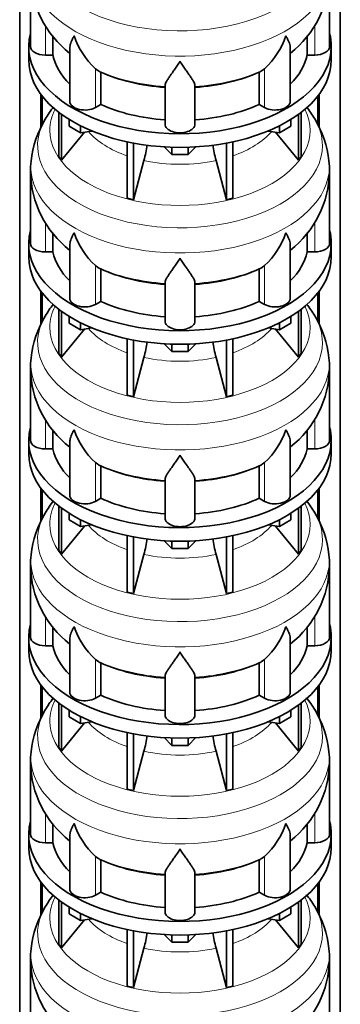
# Model space of a CAD drawing. Header units: millimetres. Extents: x 166 to 773, y -3338 to 2231.
# Tile 6 of 24: x 579 to 772, y -2731 to -2139. Entities that reach past the tile are written whole.
import ezdxf

# ---------------------------------------------------------------- set-up
doc = ezdxf.new("R2010")
doc.units = ezdxf.units.MM
doc.layers.add('LOW_134-16', color=7, linetype='Continuous')
doc.layers.add('VSI134_DIFFUSORE', color=7, linetype='Continuous')

# ---------------------------------------------------------------- blocks, each defined once
blk = doc.blocks.new('SE4')
at = {"layer": 'LOW_134-16', "color": 7, "linetype": 'Continuous', "lineweight": 35}
for p, q in [((579.14, -3070.53), (579.14, -1163.66)), ((771.99, -3070.53), (771.99, -1163.66)), ((591.89, -2184.32), (591.89, -2204.26)), ((759.24, -2184.32), (759.24, -2204.22)), ((592.64, -2185.31), (592.64, -2202.71)), ((758.49, -2185.31), (758.49, -2202.74)), ((591.89, -2302.71), (591.89, -2322.65)), ((759.24, -2302.71), (759.24, -2322.61)), ((592.64, -2303.7), (592.64, -2321.1)), ((758.49, -2303.7), (758.49, -2321.13)), ((591.89, -2421.1), (591.89, -2441.04)), ((759.24, -2421.1), (759.24, -2441)), ((592.64, -2422.09), (592.64, -2439.5)), ((758.49, -2422.09), (758.49, -2439.52)), ((591.89, -2539.49), (591.89, -2559.43)), ((759.24, -2539.49), (759.24, -2559.39)), ((592.64, -2540.48), (592.64, -2557.89)), ((758.49, -2540.48), (758.49, -2557.91)), ((591.89, -2657.89), (591.89, -2677.83)), ((759.24, -2657.89), (759.24, -2677.78)), ((592.64, -2658.88), (592.64, -2676.28)), ((758.49, -2658.88), (758.49, -2676.31))]:
    blk.add_line(p, q, dxfattribs=at)
at = {"layer": 'VSI134_DIFFUSORE', "color": 7, "linetype": 'Continuous', "lineweight": 35}
for p, q in [((585.57, -2112.45), (585.57, -2155.51)), ((765.57, -2155.51), (765.57, -2112.45)), ((599.09, -2160.7), (599.09, -2149.24)), ((752.04, -2149.25), (752.04, -2160.7)), ((584.57, -2155.51), (584.57, -2163.67)), ((609.29, -2156.41), (609.29, -2188.57)), ((741.84, -2188.57), (741.84, -2156.43)), ((766.57, -2163.67), (766.57, -2155.51)), ((594.57, -2160.7), (599.09, -2160.7)), ((752.04, -2160.7), (756.57, -2160.7)), ((626.08, -2169.95), (624.65, -2168.9)), ((627.86, -2190.4), (627.86, -2170.92)), ((723.28, -2170.92), (723.28, -2190.4)), ((726.48, -2168.9), (725.06, -2169.95)), ((666.57, -2202.27), (666.57, -2178.92)), ((684.57, -2202.27), (684.57, -2178.92)), ((602.74, -2195.17), (602.74, -2221.85)), ((624.65, -2192.25), (627.86, -2190.4)), ((723.28, -2190.4), (726.48, -2192.25)), ((748.39, -2195.17), (748.39, -2221.85)), ((604.27, -2196.32), (604.27, -2223.98)), ((608.81, -2203.43), (608.81, -2199.38)), ((742.32, -2203.43), (742.32, -2199.38)), ((746.86, -2196.32), (746.86, -2223.98)), ((604.27, -2223.98), (618.13, -2207.07)), ((615.75, -2207.44), (608.81, -2203.43)), ((615.75, -2207.44), (615.75, -2203.26)), ((622.57, -2206.38), (615.75, -2207.44)), ((735.38, -2207.44), (728.56, -2206.38)), ((733, -2207.07), (746.86, -2223.98)), ((735.38, -2207.44), (735.38, -2203.26)), ((742.32, -2203.43), (735.38, -2207.44)), ((643.87, -2212.92), (643.87, -2246.85)), ((647.56, -2213.66), (647.56, -2247.73)), ((703.57, -2213.66), (703.57, -2247.73)), ((707.26, -2212.92), (707.26, -2246.85)), ((670.66, -2220.57), (666.01, -2215.92)), ((670.66, -2220.57), (670.66, -2216.13)), ((685.12, -2215.92), (680.47, -2220.57)), ((680.47, -2220.57), (680.47, -2216.13)), ((602.74, -2221.85), (604.27, -2223.98)), ((647.56, -2247.73), (653.84, -2224.11)), ((680.47, -2220.57), (670.66, -2220.57)), ((697.29, -2224.11), (703.57, -2247.73)), ((746.86, -2223.98), (748.39, -2221.85)), ((585.57, -2230.84), (585.57, -2273.9)), ((765.57, -2273.9), (765.57, -2230.84)), ((643.87, -2246.85), (647.56, -2247.73)), ((703.57, -2247.73), (707.26, -2246.85)), ((599.09, -2279.09), (599.09, -2267.64)), ((752.04, -2267.64), (752.04, -2279.09)), ((584.57, -2273.9), (584.57, -2282.06)), ((609.29, -2274.8), (609.29, -2306.97)), ((741.84, -2306.97), (741.84, -2274.83)), ((766.57, -2282.06), (766.57, -2273.9)), ((594.57, -2279.09), (599.09, -2279.09)), ((752.04, -2279.09), (756.57, -2279.09)), ((626.08, -2288.34), (624.65, -2287.29)), ((627.86, -2308.79), (627.86, -2289.31)), ((723.28, -2289.31), (723.28, -2308.79)), ((726.48, -2287.29), (725.06, -2288.34)), ((666.57, -2320.66), (666.57, -2297.32)), ((684.57, -2320.66), (684.57, -2297.32)), ((602.74, -2313.56), (602.74, -2340.24)), ((624.65, -2310.64), (627.86, -2308.79)), ((723.28, -2308.79), (726.48, -2310.64)), ((748.39, -2313.56), (748.39, -2340.24)), ((604.27, -2314.71), (604.27, -2342.38)), ((608.81, -2321.82), (608.81, -2317.77)), ((742.32, -2321.82), (742.32, -2317.77)), ((746.86, -2314.71), (746.86, -2342.38)), ((604.27, -2342.38), (618.13, -2325.46)), ((615.75, -2325.83), (608.81, -2321.82)), ((615.75, -2325.83), (615.75, -2321.66)), ((622.57, -2324.77), (615.75, -2325.83)), ((735.38, -2325.83), (728.56, -2324.77)), ((733, -2325.46), (746.86, -2342.38)), ((735.38, -2325.83), (735.38, -2321.66)), ((742.32, -2321.82), (735.38, -2325.83)), ((643.87, -2331.31), (643.87, -2365.24)), ((647.56, -2332.05), (647.56, -2366.12)), ((703.57, -2332.05), (703.57, -2366.12)), ((707.26, -2331.31), (707.26, -2365.24)), ((670.66, -2338.96), (666.01, -2334.31)), ((670.66, -2338.96), (670.66, -2334.53)), ((685.12, -2334.31), (680.47, -2338.96)), ((680.47, -2338.96), (680.47, -2334.53)), ((602.74, -2340.24), (604.27, -2342.38)), ((647.56, -2366.12), (653.84, -2342.5)), ((680.47, -2338.96), (670.66, -2338.96)), ((697.29, -2342.5), (703.57, -2366.12)), ((746.86, -2342.38), (748.39, -2340.24)), ((585.57, -2349.23), (585.57, -2392.29)), ((765.57, -2392.29), (765.57, -2349.23)), ((643.87, -2365.24), (647.56, -2366.12)), ((703.57, -2366.12), (707.26, -2365.24)), ((599.09, -2397.49), (599.09, -2386.03)), ((752.04, -2386.04), (752.04, -2397.49)), ((584.57, -2392.29), (584.57, -2400.45)), ((609.29, -2393.19), (609.29, -2425.36)), ((741.84, -2425.36), (741.84, -2393.22)), ((766.57, -2400.45), (766.57, -2392.29)), ((594.57, -2397.49), (599.09, -2397.49)), ((752.04, -2397.49), (756.57, -2397.49)), ((626.08, -2406.74), (624.65, -2405.69)), ((627.86, -2427.18), (627.86, -2407.71)), ((723.28, -2407.71), (723.28, -2427.18)), ((726.48, -2405.69), (725.06, -2406.74)), ((666.57, -2439.06), (666.57, -2415.71)), ((684.57, -2439.06), (684.57, -2415.71)), ((602.74, -2431.96), (602.74, -2458.63)), ((624.65, -2429.03), (627.86, -2427.18)), ((723.28, -2427.18), (726.48, -2429.03)), ((748.39, -2431.96), (748.39, -2458.63)), ((604.27, -2433.1), (604.27, -2460.77)), ((608.81, -2440.21), (608.81, -2436.16)), ((742.32, -2440.21), (742.32, -2436.16)), ((746.86, -2433.1), (746.86, -2460.77)), ((604.27, -2460.77), (618.13, -2443.85)), ((615.75, -2444.22), (608.81, -2440.21)), ((615.75, -2444.22), (615.75, -2440.05)), ((622.57, -2443.17), (615.75, -2444.22)), ((735.38, -2444.22), (728.56, -2443.17)), ((733, -2443.85), (746.86, -2460.77)), ((735.38, -2444.22), (735.38, -2440.05)), ((742.32, -2440.21), (735.38, -2444.22)), ((643.87, -2449.7), (643.87, -2483.63)), ((647.56, -2450.44), (647.56, -2484.51)), ((703.57, -2450.44), (703.57, -2484.51)), ((707.26, -2449.7), (707.26, -2483.63)), ((670.66, -2457.35), (666.01, -2452.7)), ((670.66, -2457.35), (670.66, -2452.92)), ((685.12, -2452.7), (680.47, -2457.35)), ((680.47, -2457.35), (680.47, -2452.92)), ((602.74, -2458.63), (604.27, -2460.77)), ((647.56, -2484.51), (653.84, -2460.9)), ((680.47, -2457.35), (670.66, -2457.35)), ((697.29, -2460.9), (703.57, -2484.51)), ((746.86, -2460.77), (748.39, -2458.63)), ((585.57, -2467.63), (585.57, -2510.68)), ((765.57, -2510.68), (765.57, -2467.63)), ((643.87, -2483.63), (647.56, -2484.51)), ((703.57, -2484.51), (707.26, -2483.63)), ((599.09, -2515.88), (599.09, -2504.42)), ((752.04, -2504.43), (752.04, -2515.88)), ((584.57, -2510.68), (584.57, -2518.85)), ((609.29, -2511.59), (609.29, -2543.75)), ((741.84, -2543.75), (741.84, -2511.61)), ((766.57, -2518.85), (766.57, -2510.68)), ((594.57, -2515.88), (599.09, -2515.88)), ((752.04, -2515.88), (756.57, -2515.88)), ((626.08, -2525.13), (624.65, -2524.08)), ((627.86, -2545.58), (627.86, -2526.1)), ((723.28, -2526.1), (723.28, -2545.58)), ((726.48, -2524.08), (725.06, -2525.13)), ((666.57, -2557.45), (666.57, -2534.1)), ((684.57, -2557.45), (684.57, -2534.1)), ((602.74, -2550.35), (602.74, -2577.03)), ((624.65, -2547.42), (627.86, -2545.58)), ((723.28, -2545.58), (726.48, -2547.42)), ((748.39, -2550.35), (748.39, -2577.03)), ((604.27, -2551.49), (604.27, -2579.16)), ((608.81, -2558.61), (608.81, -2554.55)), ((742.32, -2558.61), (742.32, -2554.55)), ((746.86, -2551.49), (746.86, -2579.16)), ((604.27, -2579.16), (618.13, -2562.25)), ((615.75, -2562.61), (608.81, -2558.61)), ((615.75, -2562.61), (615.75, -2558.44)), ((622.57, -2561.56), (615.75, -2562.61)), ((735.38, -2562.61), (728.56, -2561.56)), ((733, -2562.25), (746.86, -2579.16)), ((735.38, -2562.61), (735.38, -2558.44)), ((742.32, -2558.61), (735.38, -2562.61)), ((643.87, -2568.1), (643.87, -2602.02)), ((647.56, -2568.84), (647.56, -2602.91)), ((703.57, -2568.84), (703.57, -2602.91)), ((707.26, -2568.1), (707.26, -2602.02)), ((670.66, -2575.75), (666.01, -2571.09)), ((670.66, -2575.75), (670.66, -2571.31)), ((685.12, -2571.09), (680.47, -2575.75)), ((680.47, -2575.75), (680.47, -2571.31)), ((602.74, -2577.03), (604.27, -2579.16)), ((647.56, -2602.91), (653.84, -2579.29)), ((680.47, -2575.75), (670.66, -2575.75)), ((697.29, -2579.29), (703.57, -2602.91)), ((746.86, -2579.16), (748.39, -2577.03)), ((585.57, -2586.02), (585.57, -2629.07)), ((765.57, -2629.07), (765.57, -2586.02)), ((643.87, -2602.02), (647.56, -2602.91)), ((703.57, -2602.91), (707.26, -2602.02)), ((599.09, -2634.27), (599.09, -2622.81)), ((752.04, -2622.82), (752.04, -2634.27)), ((584.57, -2629.07), (584.57, -2637.24)), ((609.29, -2629.98), (609.29, -2662.14)), ((741.84, -2662.14), (741.84, -2630)), ((766.57, -2637.24), (766.57, -2629.07)), ((594.57, -2634.27), (599.09, -2634.27)), ((752.04, -2634.27), (756.57, -2634.27)), ((626.08, -2643.52), (624.65, -2642.47)), ((627.86, -2663.97), (627.86, -2644.49)), ((723.28, -2644.49), (723.28, -2663.97)), ((726.48, -2642.47), (725.06, -2643.52)), ((666.57, -2675.84), (666.57, -2652.49)), ((684.57, -2675.84), (684.57, -2652.49)), ((602.74, -2668.74), (602.74, -2695.42)), ((624.65, -2665.82), (627.86, -2663.97)), ((723.28, -2663.97), (726.48, -2665.82)), ((748.39, -2668.74), (748.39, -2695.42)), ((604.27, -2669.89), (604.27, -2697.55)), ((608.81, -2677), (608.81, -2672.94)), ((742.32, -2677), (742.32, -2672.94)), ((746.86, -2669.89), (746.86, -2697.55)), ((604.27, -2697.55), (618.13, -2680.64)), ((615.75, -2681.01), (608.81, -2677)), ((615.75, -2681.01), (615.75, -2676.83)), ((622.57, -2679.95), (615.75, -2681.01)), ((735.38, -2681.01), (728.56, -2679.95)), ((733, -2680.64), (746.86, -2697.55)), ((735.38, -2681.01), (735.38, -2676.83)), ((742.32, -2677), (735.38, -2681.01)), ((643.87, -2686.49), (643.87, -2720.42)), ((647.56, -2687.23), (647.56, -2721.3)), ((703.57, -2687.23), (703.57, -2721.3)), ((707.26, -2686.49), (707.26, -2720.42)), ((670.66, -2694.14), (666.01, -2689.49)), ((670.66, -2694.14), (670.66, -2689.7)), ((685.12, -2689.49), (680.47, -2694.14)), ((680.47, -2694.14), (680.47, -2689.7)), ((602.74, -2695.42), (604.27, -2697.55)), ((647.56, -2721.3), (653.84, -2697.68)), ((680.47, -2694.14), (670.66, -2694.14)), ((697.29, -2697.68), (703.57, -2721.3)), ((746.86, -2697.55), (748.39, -2695.42)), ((585.57, -2704.41), (585.57, -2747.47)), ((765.57, -2747.47), (765.57, -2704.41)), ((643.87, -2720.42), (647.56, -2721.3)), ((703.57, -2721.3), (707.26, -2720.42))]:
    blk.add_line(p, q, dxfattribs=at)
at = {"layer": 'VSI134_DIFFUSORE', "color": 4, "linetype": 'Continuous', "lineweight": 9}
for p, q in [((594.57, -2160.7), (594.57, -2142.9)), ((756.57, -2160.7), (756.57, -2142.91)), ((624.65, -2192.25), (624.65, -2168.9)), ((726.48, -2192.25), (726.48, -2168.9)), ((594.57, -2279.09), (594.57, -2261.29)), ((756.57, -2279.09), (756.57, -2261.3)), ((624.65, -2310.64), (624.65, -2287.29)), ((726.48, -2310.64), (726.48, -2287.29)), ((594.57, -2397.49), (594.57, -2379.68)), ((756.57, -2397.49), (756.57, -2379.69)), ((624.65, -2429.03), (624.65, -2405.69)), ((726.48, -2429.03), (726.48, -2405.69)), ((594.57, -2515.88), (594.57, -2498.07)), ((756.57, -2515.88), (756.57, -2498.08)), ((624.65, -2547.42), (624.65, -2524.08)), ((726.48, -2547.42), (726.48, -2524.08)), ((594.57, -2634.27), (594.57, -2616.47)), ((756.57, -2634.27), (756.57, -2616.47)), ((624.65, -2665.82), (624.65, -2642.47)), ((726.48, -2665.82), (726.48, -2642.47))]:
    blk.add_line(p, q, dxfattribs=at)
at = {"layer": 'VSI134_DIFFUSORE', "color": 7, "linetype": 'Continuous', "lineweight": 35}
for centre, radius, start, end in [((646.88, -2111.27), 61.28, 181.31393, 231.99734), ((704.42, -2111.41), 61.06, 307.95465, 359.01897), ((657.15, -2133.94), 47.73, 198.63732, 227.08568), ((693.98, -2133.94), 47.73, 312.91434, 341.36277), ((633.99, -2157.56), 14.7, 237.45087, 245.35655), ((717.15, -2157.56), 14.7, 294.64345, 302.54913), ((653.64, -2234.05), 68.62, 142.13964, 149.54128), ((696.03, -2235.38), 70.59, 30.92645, 37.90303), ((647.28, -2231.06), 61.62, 148.94148, 173.80604), ((704.26, -2230.71), 61.14, 5.92557, 31.17693), ((564, -2199.8), 93.08, 344.85704, 350.81094), ((785.82, -2200.01), 91.75, 189.18097, 195.23149), ((623.08, -2230.02), 37.48, 171.39319, 181.60627), ((738.72, -2229.24), 26.8, 356.563, 10.38276), ((646.88, -2229.67), 61.28, 181.31393, 231.99734), ((704.42, -2229.8), 61.06, 307.95465, 359.01897), ((657.15, -2252.34), 47.73, 198.63732, 227.08568), ((693.98, -2252.34), 47.73, 312.91434, 341.36277), ((633.99, -2275.95), 14.7, 237.45087, 245.35655), ((717.15, -2275.95), 14.7, 294.64345, 302.54913), ((653.64, -2352.44), 68.62, 142.4181, 149.54128), ((696.03, -2353.77), 70.59, 30.92645, 37.90303), ((647.28, -2349.45), 61.62, 148.94148, 173.80604), ((704.26, -2349.1), 61.14, 5.92557, 31.17693), ((564, -2318.19), 93.08, 344.85704, 350.81094), ((785.82, -2318.4), 91.75, 189.18097, 195.23149), ((623.08, -2348.41), 37.48, 171.39319, 181.60627), ((738.72, -2347.63), 26.8, 356.563, 10.38276), ((646.88, -2348.06), 61.28, 181.31393, 231.99734), ((704.42, -2348.19), 61.06, 307.95465, 359.01897), ((657.15, -2370.73), 47.73, 198.63732, 227.08568), ((693.98, -2370.73), 47.73, 312.91434, 341.36277), ((633.99, -2394.34), 14.7, 237.45087, 245.35655), ((717.15, -2394.34), 14.7, 294.64345, 302.54913), ((653.64, -2470.84), 68.62, 142.13964, 149.54128), ((696.03, -2472.16), 70.59, 30.92645, 37.90303), ((647.28, -2467.84), 61.62, 148.94148, 173.80604), ((704.26, -2467.49), 61.14, 5.92557, 31.17693), ((564, -2436.58), 93.08, 344.85704, 350.81094), ((785.82, -2436.79), 91.75, 189.18097, 195.23149), ((623.08, -2466.81), 37.48, 171.39319, 181.60627), ((738.72, -2466.02), 26.8, 356.563, 10.38276), ((646.88, -2466.45), 61.28, 181.31393, 231.99734), ((704.42, -2466.58), 61.06, 307.95465, 359.01897), ((657.15, -2489.12), 47.73, 198.63732, 227.08568), ((693.98, -2489.12), 47.73, 312.91434, 341.36277), ((633.99, -2512.74), 14.7, 237.45087, 245.35655), ((717.15, -2512.74), 14.7, 294.64345, 302.54913), ((653.64, -2589.23), 68.62, 142.4181, 149.54128), ((696.03, -2590.55), 70.59, 30.92645, 38.04044), ((647.28, -2586.23), 61.62, 148.94148, 173.80604), ((704.26, -2585.89), 61.14, 5.92557, 31.17693), ((564, -2554.97), 93.08, 344.85704, 350.81094), ((785.82, -2555.18), 91.75, 189.18097, 195.23149), ((623.08, -2585.2), 37.48, 171.39319, 181.60627), ((738.72, -2584.41), 26.8, 356.563, 10.38276), ((646.88, -2584.84), 61.28, 181.31393, 231.99734), ((704.42, -2584.98), 61.06, 307.95465, 359.01897), ((657.15, -2607.51), 47.73, 198.63732, 227.08568), ((693.98, -2607.51), 47.73, 312.91434, 341.36277), ((633.99, -2631.13), 14.7, 237.45087, 245.35655), ((717.15, -2631.13), 14.7, 294.64345, 302.54913), ((653.64, -2707.62), 68.62, 142.4181, 149.54128), ((696.03, -2708.95), 70.59, 30.92645, 38.04044), ((647.28, -2704.63), 61.62, 148.94148, 173.80604), ((704.26, -2704.28), 61.14, 5.92557, 31.17693), ((564, -2673.37), 93.08, 344.85704, 350.81094), ((785.82, -2673.57), 91.75, 189.18097, 195.23149), ((623.08, -2703.59), 37.48, 171.39319, 181.60627), ((738.72, -2702.81), 26.8, 356.563, 10.38276), ((646.88, -2703.23), 61.28, 181.31393, 231.99734), ((704.42, -2703.37), 61.06, 307.95465, 359.01897)]:
    blk.add_arc(centre, radius, start, end, dxfattribs=at)
at = {"layer": 'VSI134_DIFFUSORE', "color": 4, "linetype": 'Continuous', "lineweight": 9}
for centre, major_axis, start_param, end_param in [((675.57, -2096.73), (85.67, 0), 2.814744, 6.283185), ((675.57, -2109.49), (-89.83, 0), 0, 3.208925), ((675.57, -2134.03), (-79.5, 0), 0.898849, 1.457346), ((675.57, -2134.03), (79.5, 0), 4.82584, 5.384336), ((675.57, -2205.93), (-78.3, 0), 0, 3.425204), ((675.57, -2205.93), (-78.3, 0), 5.999574, 6.283185), ((675.57, -2215.12), (85.67, 0), 2.814744, 6.283185), ((675.57, -2215.12), (85.67, 0), 0, 0.328778), ((675.57, -2190.81), (-61.63, 0), 0.463231, 1.030574), ((675.57, -2190.81), (61.63, 0), 5.252612, 5.819954), ((675.57, -2227.88), (-89.83, 0), 0, 3.208925), ((675.57, -2227.88), (-89.83, 0), 6.216038, 6.283185), ((675.57, -2190.81), (-61.63, 0), 1.210556, 1.931037), ((675.57, -2252.42), (-79.5, 0), 0.898849, 1.457346), ((675.57, -2252.42), (79.5, 0), 4.82584, 5.384336), ((675.57, -2324.32), (-78.3, 0), 0, 3.425204), ((675.57, -2324.32), (-78.3, 0), 5.999574, 6.283185), ((675.57, -2333.52), (85.67, 0), 2.814744, 6.283185), ((675.57, -2333.52), (85.67, 0), 0, 0.328778), ((675.57, -2309.21), (-61.63, 0), 0.463231, 1.030574), ((675.57, -2309.21), (61.63, 0), 5.252612, 5.819954), ((675.57, -2346.27), (-89.83, 0), 0, 3.208925), ((675.57, -2346.27), (-89.83, 0), 6.216038, 6.283185), ((675.57, -2309.21), (-61.63, 0), 1.210556, 1.931037), ((675.57, -2370.82), (-79.5, 0), 0.898849, 1.457346), ((675.57, -2370.82), (79.5, 0), 4.82584, 5.384336), ((675.57, -2442.72), (-78.3, 0), 0, 3.425204), ((675.57, -2442.72), (-78.3, 0), 5.999574, 6.283185), ((675.57, -2451.91), (85.67, 0), 2.814744, 6.283185), ((675.57, -2451.91), (85.67, 0), 0, 0.328778), ((675.57, -2427.6), (-61.63, 0), 0.463231, 1.030574), ((675.57, -2427.6), (61.63, 0), 5.252612, 5.819954), ((675.57, -2464.66), (-89.83, 0), 0, 3.208925), ((675.57, -2464.66), (-89.83, 0), 6.216038, 6.283185), ((675.57, -2427.6), (-61.63, 0), 1.210556, 1.931037), ((675.57, -2489.21), (-79.5, 0), 0.898849, 1.457346), ((675.57, -2489.21), (79.5, 0), 4.82584, 5.384336), ((675.57, -2561.11), (-78.3, 0), 0, 3.425204), ((675.57, -2561.11), (-78.3, 0), 5.999574, 6.283185), ((675.57, -2570.3), (85.67, 0), 2.814744, 6.283185), ((675.57, -2570.3), (85.67, 0), 0, 0.328778), ((675.57, -2545.99), (-61.63, 0), 0.463231, 1.030574), ((675.57, -2545.99), (61.63, 0), 5.252612, 5.819954), ((675.57, -2583.06), (-89.83, 0), 0, 3.208925), ((675.57, -2583.06), (-89.83, 0), 6.216038, 6.283185), ((675.57, -2545.99), (-61.63, 0), 1.210556, 1.931037), ((675.57, -2607.6), (-79.5, 0), 0.898849, 1.457346), ((675.57, -2607.6), (79.5, 0), 4.82584, 5.384336), ((675.57, -2679.5), (-78.3, 0), 0, 3.425204), ((675.57, -2679.5), (-78.3, 0), 5.999574, 6.283185), ((675.57, -2688.69), (85.67, 0), 2.814744, 6.283185), ((675.57, -2688.69), (85.67, 0), 0, 0.328778), ((675.57, -2664.38), (-61.63, 0), 0.463231, 1.030574), ((675.57, -2664.38), (61.63, 0), 5.252612, 5.819954), ((675.57, -2701.45), (-89.83, 0), 0, 3.208925), ((675.57, -2701.45), (-89.83, 0), 6.216038, 6.283185), ((675.57, -2664.38), (-61.63, 0), 1.210556, 1.931037)]:
    blk.add_ellipse(centre, major_axis=major_axis, ratio=0.57735, start_param=start_param, end_param=end_param, dxfattribs=at)
at = {"layer": 'VSI134_DIFFUSORE', "color": 7, "linetype": 'Continuous', "lineweight": 35}
for centre, major_axis, start_param, end_param in [((675.57, -2155.51), (91, 0), 2.993207, 6.283185), ((675.57, -2155.51), (91, 0), 0, 0.148386), ((594.57, -2155.51), (9, 0), 3.141593, 4.712389), ((756.57, -2155.51), (-9, 0), 1.570796, 3.141593), ((675.57, -2163.67), (-91, 0), 0, 3.141593), ((675.57, -2155.51), (-77, 0), 0.117151, 0.534109), ((675.57, -2155.51), (77, 0), 5.749077, 6.166034), ((675.57, -2136.03), (-77, 0), 0.902549, 1.453645), ((675.57, -2136.03), (77, 0), 4.82954, 5.380636), ((618.29, -2188.57), (9, 0), 3.141593, 5.497787), ((732.84, -2188.57), (-9, 0), 0.785398, 3.141593), ((675.57, -2155.51), (-77, 0), 0.902549, 1.453645), ((675.57, -2155.51), (77, 0), 4.82954, 5.380636), ((675.57, -2202.27), (-9, 0), 0, 3.141593), ((675.57, -2273.9), (91, 0), 2.993207, 6.283185), ((675.57, -2273.9), (91, 0), 0, 0.148386), ((594.57, -2273.9), (9, 0), 3.141593, 4.712389), ((756.57, -2273.9), (-9, 0), 1.570796, 3.141593), ((675.57, -2282.06), (-91, 0), 0, 3.141593), ((675.57, -2273.9), (-77, 0), 0.117151, 0.534109), ((675.57, -2273.9), (77, 0), 5.749077, 6.166034), ((675.57, -2254.42), (-77, 0), 0.902549, 1.453645), ((675.57, -2254.42), (77, 0), 4.82954, 5.380636), ((618.29, -2306.97), (9, 0), 3.141593, 5.497787), ((732.84, -2306.97), (-9, 0), 0.785398, 3.141593), ((675.57, -2273.9), (-77, 0), 0.902549, 1.453645), ((675.57, -2273.9), (77, 0), 4.82954, 5.380636), ((675.57, -2320.66), (-9, 0), 0, 3.141593), ((675.57, -2392.29), (91, 0), 2.993207, 6.283185), ((675.57, -2392.29), (91, 0), 0, 0.148386), ((594.57, -2392.29), (9, 0), 3.141593, 4.712389), ((756.57, -2392.29), (-9, 0), 1.570796, 3.141593), ((675.57, -2400.45), (-91, 0), 0, 3.141593), ((675.57, -2392.29), (-77, 0), 0.117151, 0.534109), ((675.57, -2392.29), (77, 0), 5.749077, 6.166034), ((675.57, -2372.81), (-77, 0), 0.902549, 1.453645), ((675.57, -2372.81), (77, 0), 4.82954, 5.380636), ((618.29, -2425.36), (9, 0), 3.141593, 5.497787), ((732.84, -2425.36), (-9, 0), 0.785398, 3.141593), ((675.57, -2392.29), (-77, 0), 0.902549, 1.453645), ((675.57, -2392.29), (77, 0), 4.82954, 5.380636), ((675.57, -2439.06), (-9, 0), 0, 3.141593), ((675.57, -2510.68), (91, 0), 2.993207, 6.283185), ((675.57, -2510.68), (91, 0), 0, 0.148386), ((594.57, -2510.68), (9, 0), 3.141593, 4.712389), ((756.57, -2510.68), (-9, 0), 1.570796, 3.141593), ((675.57, -2518.85), (-91, 0), 0, 3.141593), ((675.57, -2510.68), (-77, 0), 0.117151, 0.534109), ((675.57, -2510.68), (77, 0), 5.749077, 6.166034), ((675.57, -2491.2), (-77, 0), 0.902549, 1.453645), ((675.57, -2491.2), (77, 0), 4.82954, 5.380636), ((618.29, -2543.75), (9, 0), 3.141593, 5.497787), ((732.84, -2543.75), (-9, 0), 0.785398, 3.141593), ((675.57, -2510.68), (-77, 0), 0.902549, 1.453645), ((675.57, -2510.68), (77, 0), 4.82954, 5.380636), ((675.57, -2557.45), (-9, 0), 0, 3.141593), ((675.57, -2629.07), (91, 0), 2.993207, 6.283185), ((675.57, -2629.07), (91, 0), 0, 0.148386), ((594.57, -2629.07), (9, 0), 3.141593, 4.712389), ((756.57, -2629.07), (-9, 0), 1.570796, 3.141593), ((675.57, -2637.24), (-91, 0), 0, 3.141593), ((675.57, -2629.07), (-77, 0), 0.117151, 0.534109), ((675.57, -2629.07), (77, 0), 5.749077, 6.166034), ((675.57, -2609.6), (-77, 0), 0.902549, 1.453645), ((675.57, -2609.6), (77, 0), 4.82954, 5.380636), ((618.29, -2662.14), (9, 0), 3.141593, 5.497787), ((732.84, -2662.14), (-9, 0), 0.785398, 3.141593), ((675.57, -2629.07), (-77, 0), 0.902549, 1.453645), ((675.57, -2629.07), (77, 0), 4.82954, 5.380636), ((675.57, -2675.84), (-9, 0), 0, 3.141593)]:
    blk.add_ellipse(centre, major_axis=major_axis, ratio=0.57735, start_param=start_param, end_param=end_param, dxfattribs=at)
for points, knots in [([(609.29, -2156.43), (609.29, -2156.27), (609.3, -2156.11), (609.38, -2154.93), (609.67, -2153.88), (610.34, -2152.21), (610.6, -2151.63), (611.06, -2150.74), (611.22, -2150.44), (611.47, -2149.98), (611.6, -2149.75), (611.74, -2149.51), (611.83, -2149.36), (611.88, -2149.28), (611.93, -2149.2)], [0.4600931, 0.4600931, 0.4600931, 0.4600931, 0.5, 0.5, 0.75, 0.75, 0.875, 0.875, 0.9375, 0.9375, 0.96875, 0.984375, 0.984375, 1, 1, 1, 1]), ([(741.84, -2156.45), (741.84, -2156.29), (741.84, -2156.13), (741.79, -2155.47), (741.7, -2154.96), (741.43, -2153.9), (741.25, -2153.35), (740.8, -2152.22), (740.53, -2151.64), (740.08, -2150.75), (739.92, -2150.45), (739.66, -2149.98), (739.57, -2149.83), (739.39, -2149.51), (739.3, -2149.36), (739.21, -2149.2)], [0.4604904, 0.4604904, 0.4604904, 0.4604904, 0.5, 0.5, 0.625, 0.625, 0.75, 0.75, 0.875, 0.875, 0.9375, 0.9375, 0.96875, 0.96875, 1, 1, 1, 1]), ([(675.57, -2164.42), (675.43, -2164.63), (675.3, -2164.84), (675.03, -2165.26), (674.9, -2165.47), (674.5, -2166.09), (674.24, -2166.49), (673.45, -2167.68), (672.94, -2168.45), (671.92, -2169.93), (671.43, -2170.64), (670.48, -2171.99), (670.03, -2172.63), (669.18, -2173.85), (668.79, -2174.43), (668.25, -2175.25), (668.08, -2175.52), (667.75, -2176.04), (667.6, -2176.29), (667.19, -2177.01), (666.97, -2177.44), (666.66, -2178.24), (666.57, -2178.6), (666.57, -2178.92)], [0, 0, 0, 0, 0.03125, 0.03125, 0.0625, 0.0625, 0.125, 0.125, 0.25, 0.25, 0.375, 0.375, 0.5, 0.5, 0.625, 0.625, 0.6875, 0.6875, 0.75, 0.75, 0.875, 0.875, 1, 1, 1, 1]), ([(684.57, -2178.92), (684.57, -2178.6), (684.48, -2178.24), (684.16, -2177.45), (683.94, -2177.01), (683.53, -2176.29), (683.38, -2176.04), (683.06, -2175.52), (682.89, -2175.26), (682.35, -2174.44), (681.95, -2173.86), (681.1, -2172.64), (680.65, -2171.99), (679.71, -2170.64), (679.21, -2169.93), (678.2, -2168.45), (677.68, -2167.69), (676.89, -2166.49), (676.63, -2166.09), (676.23, -2165.47), (676.1, -2165.26), (675.83, -2164.84), (675.7, -2164.63), (675.57, -2164.42)], [0, 0, 0, 0, 0.125, 0.125, 0.25, 0.25, 0.3125, 0.3125, 0.375, 0.375, 0.5, 0.5, 0.625, 0.625, 0.75, 0.75, 0.875, 0.875, 0.9375, 0.9375, 0.96875, 0.96875, 1, 1, 1, 1]), ([(609.29, -2274.82), (609.29, -2274.66), (609.3, -2274.5), (609.38, -2273.33), (609.67, -2272.27), (610.34, -2270.6), (610.6, -2270.03), (611.06, -2269.14), (611.22, -2268.83), (611.47, -2268.37), (611.6, -2268.14), (611.74, -2267.91), (611.83, -2267.75), (611.88, -2267.67), (611.93, -2267.59)], [0.4600931, 0.4600931, 0.4600931, 0.4600931, 0.5, 0.5, 0.75, 0.75, 0.875, 0.875, 0.9375, 0.9375, 0.96875, 0.984375, 0.984375, 1, 1, 1, 1]), ([(741.84, -2274.84), (741.84, -2274.68), (741.84, -2274.53), (741.79, -2273.87), (741.7, -2273.35), (741.43, -2272.29), (741.25, -2271.74), (740.8, -2270.61), (740.53, -2270.04), (740.08, -2269.14), (739.92, -2268.84), (739.66, -2268.38), (739.57, -2268.22), (739.39, -2267.91), (739.3, -2267.75), (739.21, -2267.59)], [0.4604904, 0.4604904, 0.4604904, 0.4604904, 0.5, 0.5, 0.625, 0.625, 0.75, 0.75, 0.875, 0.875, 0.9375, 0.9375, 0.96875, 0.96875, 1, 1, 1, 1]), ([(675.57, -2282.81), (675.43, -2283.02), (675.3, -2283.23), (675.03, -2283.65), (674.9, -2283.86), (674.5, -2284.48), (674.24, -2284.88), (673.45, -2286.07), (672.94, -2286.84), (671.92, -2288.32), (671.43, -2289.03), (670.48, -2290.38), (670.03, -2291.03), (669.18, -2292.25), (668.79, -2292.83), (668.25, -2293.65), (668.08, -2293.91), (667.75, -2294.43), (667.6, -2294.68), (667.19, -2295.4), (666.97, -2295.84), (666.66, -2296.64), (666.57, -2297), (666.57, -2297.32)], [0, 0, 0, 0, 0.03125, 0.03125, 0.0625, 0.0625, 0.125, 0.125, 0.25, 0.25, 0.375, 0.375, 0.5, 0.5, 0.625, 0.625, 0.6875, 0.6875, 0.75, 0.75, 0.875, 0.875, 1, 1, 1, 1]), ([(684.57, -2297.32), (684.57, -2297), (684.48, -2296.64), (684.16, -2295.84), (683.94, -2295.4), (683.53, -2294.68), (683.38, -2294.43), (683.06, -2293.91), (682.89, -2293.65), (682.35, -2292.83), (681.95, -2292.25), (681.1, -2291.03), (680.65, -2290.39), (679.71, -2289.03), (679.21, -2288.32), (678.2, -2286.84), (677.68, -2286.08), (676.89, -2284.89), (676.63, -2284.48), (676.23, -2283.86), (676.1, -2283.65), (675.83, -2283.23), (675.7, -2283.02), (675.57, -2282.81)], [0, 0, 0, 0, 0.125, 0.125, 0.25, 0.25, 0.3125, 0.3125, 0.375, 0.375, 0.5, 0.5, 0.625, 0.625, 0.75, 0.75, 0.875, 0.875, 0.9375, 0.9375, 0.96875, 0.96875, 1, 1, 1, 1]), ([(609.29, -2393.22), (609.29, -2393.06), (609.3, -2392.9), (609.38, -2391.72), (609.67, -2390.67), (610.34, -2388.99), (610.6, -2388.42), (611.06, -2387.53), (611.22, -2387.23), (611.47, -2386.77), (611.6, -2386.53), (611.74, -2386.3), (611.83, -2386.14), (611.88, -2386.06), (611.93, -2385.98)], [0.4600931, 0.4600931, 0.4600931, 0.4600931, 0.5, 0.5, 0.75, 0.75, 0.875, 0.875, 0.9375, 0.9375, 0.96875, 0.984375, 0.984375, 1, 1, 1, 1]), ([(741.84, -2393.23), (741.84, -2393.07), (741.84, -2392.92), (741.79, -2392.26), (741.7, -2391.74), (741.43, -2390.68), (741.25, -2390.13), (740.8, -2389.01), (740.53, -2388.43), (740.08, -2387.53), (739.92, -2387.23), (739.66, -2386.77), (739.57, -2386.61), (739.39, -2386.3), (739.3, -2386.14), (739.21, -2385.98)], [0.4604904, 0.4604904, 0.4604904, 0.4604904, 0.5, 0.5, 0.625, 0.625, 0.75, 0.75, 0.875, 0.875, 0.9375, 0.9375, 0.96875, 0.96875, 1, 1, 1, 1]), ([(675.57, -2401.2), (675.43, -2401.41), (675.3, -2401.63), (675.03, -2402.05), (674.9, -2402.25), (674.5, -2402.87), (674.24, -2403.27), (673.45, -2404.47), (672.94, -2405.23), (671.92, -2406.71), (671.43, -2407.42), (670.48, -2408.77), (670.03, -2409.42), (669.18, -2410.64), (668.79, -2411.22), (668.25, -2412.04), (668.08, -2412.3), (667.75, -2412.82), (667.6, -2413.07), (667.19, -2413.79), (666.97, -2414.23), (666.66, -2415.03), (666.57, -2415.39), (666.57, -2415.71)], [0, 0, 0, 0, 0.03125, 0.03125, 0.0625, 0.0625, 0.125, 0.125, 0.25, 0.25, 0.375, 0.375, 0.5, 0.5, 0.625, 0.625, 0.6875, 0.6875, 0.75, 0.75, 0.875, 0.875, 1, 1, 1, 1]), ([(684.57, -2415.71), (684.57, -2415.39), (684.48, -2415.03), (684.16, -2414.23), (683.94, -2413.79), (683.53, -2413.07), (683.38, -2412.82), (683.06, -2412.31), (682.89, -2412.04), (682.35, -2411.22), (681.95, -2410.64), (681.1, -2409.42), (680.65, -2408.78), (679.71, -2407.43), (679.21, -2406.71), (678.2, -2405.24), (677.68, -2404.47), (676.89, -2403.28), (676.63, -2402.87), (676.23, -2402.25), (676.1, -2402.05), (675.83, -2401.63), (675.7, -2401.41), (675.57, -2401.2)], [0, 0, 0, 0, 0.125, 0.125, 0.25, 0.25, 0.3125, 0.3125, 0.375, 0.375, 0.5, 0.5, 0.625, 0.625, 0.75, 0.75, 0.875, 0.875, 0.9375, 0.9375, 0.96875, 0.96875, 1, 1, 1, 1]), ([(609.29, -2511.61), (609.29, -2511.45), (609.3, -2511.29), (609.38, -2510.11), (609.67, -2509.06), (610.34, -2507.38), (610.6, -2506.81), (611.06, -2505.92), (611.22, -2505.62), (611.47, -2505.16), (611.6, -2504.93), (611.74, -2504.69), (611.83, -2504.53), (611.88, -2504.45), (611.93, -2504.37)], [0.4600931, 0.4600931, 0.4600931, 0.4600931, 0.5, 0.5, 0.75, 0.75, 0.875, 0.875, 0.9375, 0.9375, 0.96875, 0.984375, 0.984375, 1, 1, 1, 1]), ([(741.84, -2511.62), (741.84, -2511.47), (741.84, -2511.31), (741.79, -2510.65), (741.7, -2510.14), (741.43, -2509.07), (741.25, -2508.53), (740.8, -2507.4), (740.53, -2506.82), (740.08, -2505.92), (739.92, -2505.62), (739.66, -2505.16), (739.57, -2505), (739.39, -2504.69), (739.3, -2504.53), (739.21, -2504.37)], [0.4604904, 0.4604904, 0.4604904, 0.4604904, 0.5, 0.5, 0.625, 0.625, 0.75, 0.75, 0.875, 0.875, 0.9375, 0.9375, 0.96875, 0.96875, 1, 1, 1, 1]), ([(675.57, -2519.59), (675.43, -2519.81), (675.3, -2520.02), (675.03, -2520.44), (674.9, -2520.64), (674.5, -2521.26), (674.24, -2521.67), (673.45, -2522.86), (672.94, -2523.62), (671.92, -2525.1), (671.43, -2525.81), (670.48, -2527.17), (670.03, -2527.81), (669.18, -2529.03), (668.79, -2529.61), (668.25, -2530.43), (668.08, -2530.7), (667.75, -2531.21), (667.6, -2531.46), (667.19, -2532.18), (666.97, -2532.62), (666.66, -2533.42), (666.57, -2533.78), (666.57, -2534.1)], [0, 0, 0, 0, 0.03125, 0.03125, 0.0625, 0.0625, 0.125, 0.125, 0.25, 0.25, 0.375, 0.375, 0.5, 0.5, 0.625, 0.625, 0.6875, 0.6875, 0.75, 0.75, 0.875, 0.875, 1, 1, 1, 1]), ([(684.57, -2534.1), (684.57, -2533.78), (684.48, -2533.42), (684.16, -2532.62), (683.94, -2532.18), (683.53, -2531.46), (683.38, -2531.21), (683.06, -2530.7), (682.89, -2530.43), (682.35, -2529.61), (681.95, -2529.03), (681.1, -2527.81), (680.65, -2527.17), (679.71, -2525.82), (679.21, -2525.11), (678.2, -2523.63), (677.68, -2522.86), (676.89, -2521.67), (676.63, -2521.26), (676.23, -2520.65), (676.1, -2520.44), (675.83, -2520.02), (675.7, -2519.8), (675.57, -2519.59)], [0, 0, 0, 0, 0.125, 0.125, 0.25, 0.25, 0.3125, 0.3125, 0.375, 0.375, 0.5, 0.5, 0.625, 0.625, 0.75, 0.75, 0.875, 0.875, 0.9375, 0.9375, 0.96875, 0.96875, 1, 1, 1, 1]), ([(609.29, -2630), (609.29, -2629.84), (609.3, -2629.68), (609.38, -2628.5), (609.67, -2627.45), (610.34, -2625.78), (610.6, -2625.2), (611.06, -2624.31), (611.22, -2624.01), (611.47, -2623.55), (611.6, -2623.32), (611.74, -2623.08), (611.83, -2622.92), (611.88, -2622.84), (611.93, -2622.77)], [0.4600931, 0.4600931, 0.4600931, 0.4600931, 0.5, 0.5, 0.75, 0.75, 0.875, 0.875, 0.9375, 0.9375, 0.96875, 0.984375, 0.984375, 1, 1, 1, 1]), ([(741.84, -2630.01), (741.84, -2629.86), (741.84, -2629.7), (741.79, -2629.04), (741.7, -2628.53), (741.43, -2627.47), (741.25, -2626.92), (740.8, -2625.79), (740.53, -2625.21), (740.08, -2624.32), (739.92, -2624.01), (739.66, -2623.55), (739.57, -2623.4), (739.39, -2623.08), (739.3, -2622.92), (739.21, -2622.77)], [0.4604904, 0.4604904, 0.4604904, 0.4604904, 0.5, 0.5, 0.625, 0.625, 0.75, 0.75, 0.875, 0.875, 0.9375, 0.9375, 0.96875, 0.96875, 1, 1, 1, 1]), ([(675.57, -2637.99), (675.43, -2638.2), (675.3, -2638.41), (675.03, -2638.83), (674.9, -2639.04), (674.5, -2639.65), (674.24, -2640.06), (673.45, -2641.25), (672.94, -2642.02), (671.92, -2643.49), (671.43, -2644.21), (670.48, -2645.56), (670.03, -2646.2), (669.18, -2647.42), (668.79, -2648), (668.25, -2648.82), (668.08, -2649.09), (667.75, -2649.6), (667.6, -2649.85), (667.19, -2650.57), (666.97, -2651.01), (666.66, -2651.81), (666.57, -2652.17), (666.57, -2652.49)], [0, 0, 0, 0, 0.03125, 0.03125, 0.0625, 0.0625, 0.125, 0.125, 0.25, 0.25, 0.375, 0.375, 0.5, 0.5, 0.625, 0.625, 0.6875, 0.6875, 0.75, 0.75, 0.875, 0.875, 1, 1, 1, 1]), ([(684.57, -2652.49), (684.57, -2652.17), (684.48, -2651.81), (684.16, -2651.01), (683.94, -2650.57), (683.53, -2649.85), (683.38, -2649.6), (683.06, -2649.09), (682.89, -2648.82), (682.35, -2648), (681.95, -2647.42), (681.1, -2646.2), (680.65, -2645.56), (679.71, -2644.21), (679.21, -2643.5), (678.2, -2642.02), (677.68, -2641.25), (676.89, -2640.06), (676.63, -2639.66), (676.23, -2639.04), (676.1, -2638.83), (675.83, -2638.41), (675.7, -2638.2), (675.57, -2637.99)], [0, 0, 0, 0, 0.125, 0.125, 0.25, 0.25, 0.3125, 0.3125, 0.375, 0.375, 0.5, 0.5, 0.625, 0.625, 0.75, 0.75, 0.875, 0.875, 0.9375, 0.9375, 0.96875, 0.96875, 1, 1, 1, 1])]:
    blk.add_open_spline(points, degree=3, knots=knots, dxfattribs=at)

msp = doc.modelspace()

# ---------------------------------------------------------------- block references
msp.add_blockref('SE4', (0, 0))

doc.saveas('drawing.dxf')
